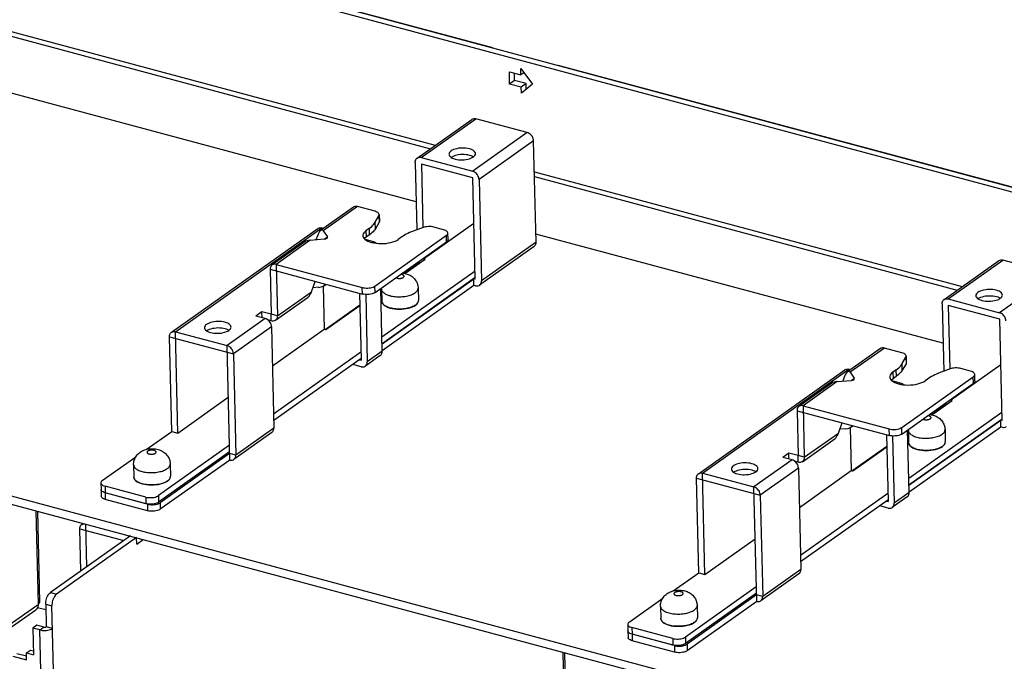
# Model space of a CAD drawing. Header units: millimetres. Extents: x 6 to 414, y 7 to 290.
# Tile 48 of 256: x 153 to 164, y 119 to 126. Entities that reach past the tile are written whole.
import ezdxf

# ---------------------------------------------------------------- set-up
doc = ezdxf.new("R2010")
doc.units = ezdxf.units.MM
doc.header["$LTSCALE"] = 23.1
doc.layers.get('0').update_dxf_attribs({"linetype": 'CONTINUOUS'})
doc.layers.add('00_COMPONENTS', color=7, linetype='CONTINUOUS')
doc.styles.get("Standard").update_dxf_attribs({"font": 'txt', "width": 0.6})
doc.dimstyles.get("Standard").update_dxf_attribs({"dimtxt": 2.5, "dimasz": 1.8, "dimexe": 0.05, "dimexo": 0.0625, "dimtad": 1, "dimzin": 0, "dimdsep": 46, "dimtxsty": 'Standard', "dimblk": '_FILLED', "dimblk1": '_FILLED', "dimblk2": '_FILLED', "dimcen": 0.09, "dimadec": 0, "dimazin": 0, "dimtol": 1, "dimtp": 0.01, "dimtm": 0.01, "dimtfac": 1, "dimtofl": 0, "dimtmove": 0, "dimatfit": 3, "dimldrblk": '_FILLED', "dimfxl": 0, "dimtolj": 1, "dimtzin": 0, "dimarcsym": 0})

# ---------------------------------------------------------------- blocks, each defined once
blk = doc.blocks.new('_FILLED')
at = {"color": 0, "linetype": 'ByBlock'}
blk.add_solid([(0, 0), (-1, 0.2222), (-1, -0.2222)], dxfattribs=at)

msp = doc.modelspace()

# ---------------------------------------------------------------- linework, layer by layer
at = {"color": 4, "linetype": 'Continuous'}
for p, q in [((158.306, 125.812), (153.266, 127.165)), ((164.061, 124.268), (159.021, 125.621))]:
    msp.add_line(p, q, dxfattribs=at)
at = {"color": 3, "linetype": 'Continuous'}
for p, q in [((153.005, 126.003), (157.678, 124.749)), ((157.479, 124.609), (158.076, 125.031)), ((157.524, 124.615), (158.12, 125.038)), ((158.683, 124.887), (158.12, 125.038)), ((158.683, 124.887), (158.087, 124.464)), ((158.752, 124.797), (158.156, 124.374)), ((158.778, 123.691), (158.752, 124.797)), ((157.458, 124.561), (157.476, 123.824)), ((157.524, 124.615), (158.087, 124.464)), ((158.76, 124.459), (163.433, 123.205)), ((158.156, 124.374), (158.182, 123.268)), ((156.784, 124.072), (156.426, 123.818)), ((156.828, 124.078), (156.455, 123.814)), ((157.02, 124.027), (156.828, 124.078)), ((157.022, 123.908), (157.063, 123.979)), ((154.796, 122.706), (156.395, 123.84)), ((154.841, 122.712), (156.44, 123.846)), ((156.458, 123.841), (156.44, 123.846)), ((156.455, 123.814), (156.499, 123.749)), ((156.958, 123.842), (156.921, 123.815)), ((157.545, 123.85), (157.418, 123.802)), ((157.769, 123.826), (157.662, 123.855)), ((142.281, 123.718), (165.3, 117.542)), ((156.253, 123.695), (155.895, 123.441)), ((156.313, 123.713), (155.94, 123.448)), ((156.313, 123.713), (156.464, 123.725)), ((156.39, 123.76), (156.374, 123.717)), ((156.469, 123.725), (156.499, 123.749)), ((157.003, 123.695), (156.914, 123.719)), ((157.003, 123.695), (156.989, 123.686)), ((157.019, 123.211), (157.799, 123.765)), ((157.311, 123.747), (157.273, 123.72)), ((158.778, 123.691), (158.182, 123.268)), ((158.757, 123.643), (158.161, 123.221)), ((163.234, 123.064), (163.83, 123.487)), ((163.279, 123.071), (163.875, 123.494)), ((164.438, 123.343), (163.875, 123.494)), ((155.874, 123.394), (155.886, 122.903)), ((155.94, 123.448), (156.88, 123.195)), ((158.114, 123.303), (157.096, 122.581)), ((164.438, 123.343), (163.841, 122.92)), ((157.098, 122.499), (157.082, 123.183)), ((157.098, 122.508), (158.1, 123.219)), ((158.116, 123.214), (158.1, 123.219)), ((156.918, 123.118), (156.935, 122.384)), ((163.279, 123.071), (163.841, 122.92)), ((155.785, 122.93), (155.719, 122.883)), ((155.886, 122.903), (155.785, 122.93)), ((163.213, 123.017), (163.231, 122.279)), ((155.82, 122.856), (155.404, 122.561)), ((155.82, 122.856), (155.719, 122.883)), ((154.841, 122.712), (155.404, 122.561)), ((155.889, 122.767), (155.473, 122.471)), ((155.889, 122.767), (155.915, 121.66)), ((154.8, 121.624), (154.775, 122.658)), ((157.098, 122.499), (156.935, 122.384)), ((162.539, 122.528), (162.181, 122.274)), ((162.583, 122.534), (162.21, 122.269)), ((162.775, 122.483), (162.583, 122.534)), ((155.473, 122.471), (155.499, 121.365)), ((156.868, 122.419), (155.913, 121.742)), ((157.077, 122.452), (156.914, 122.336)), ((162.777, 122.364), (162.817, 122.435)), ((156.87, 122.33), (156.778, 122.355)), ((160.551, 121.161), (162.15, 122.296)), ((160.596, 121.168), (162.195, 122.302)), ((162.213, 122.297), (162.195, 122.302)), ((162.21, 122.269), (162.253, 122.205)), ((162.713, 122.297), (162.675, 122.271)), ((163.3, 122.306), (163.173, 122.258)), ((163.524, 122.282), (163.417, 122.31)), ((162.067, 122.168), (161.694, 121.904)), ((162.067, 122.168), (162.219, 122.18)), ((162.144, 122.216), (162.129, 122.173)), ((162.224, 122.181), (162.253, 122.205)), ((162.757, 122.151), (162.668, 122.175)), ((162.773, 121.667), (163.554, 122.221)), ((163.065, 122.203), (163.028, 122.176)), ((162.008, 122.151), (161.65, 121.897)), ((162.757, 122.151), (162.744, 122.141)), ((161.629, 121.85), (161.64, 121.359)), ((161.694, 121.904), (162.635, 121.651)), ((163.869, 121.759), (162.851, 121.036)), ((155.915, 121.66), (155.499, 121.365)), ((162.853, 120.955), (162.836, 121.639)), ((162.852, 120.964), (163.854, 121.675)), ((163.871, 121.67), (163.854, 121.675)), ((155.894, 121.613), (155.478, 121.318)), ((162.673, 121.574), (162.69, 120.839)), ((155.431, 121.4), (154.656, 120.85)), ((155.433, 121.311), (154.675, 120.773)), ((161.575, 121.312), (161.158, 121.017)), ((161.54, 121.386), (161.474, 121.339)), ((161.575, 121.312), (161.474, 121.339)), ((161.64, 121.359), (161.54, 121.386)), ((161.644, 121.222), (161.227, 120.927)), ((161.644, 121.222), (161.67, 120.116)), ((160.555, 120.08), (160.53, 121.114)), ((160.596, 121.168), (161.158, 121.017)), ((154.027, 120.988), (154.027, 120.99)), ((154.518, 120.834), (154.073, 120.954)), ((154.536, 120.757), (154.074, 120.881)), ((161.227, 120.927), (161.254, 119.821)), ((162.622, 120.874), (161.668, 120.198)), ((162.832, 120.908), (162.669, 120.792)), ((162.853, 120.955), (162.69, 120.839)), ((154.532, 120.831), (154.518, 120.834)), ((154.546, 120.829), (154.532, 120.831)), ((162.624, 120.786), (162.532, 120.811)), ((153.317, 120.757), (153.341, 119.735)), ((153.333, 120.753), (153.357, 119.76)), ((153.806, 120.099), (153.795, 120.56)), ((153.816, 120.607), (153.832, 120.619)), ((154.415, 120.465), (153.542, 119.846)), ((154.417, 120.393), (154.415, 120.462)), ((154.417, 120.393), (154.487, 120.443)), ((161.649, 120.069), (161.233, 119.773)), ((161.67, 120.116), (161.254, 119.821)), ((161.186, 119.856), (160.411, 119.306)), ((153.023, 119.51), (153.341, 119.735)), ((153.618, 114.307), (153.49, 119.718)), ((161.188, 119.767), (160.429, 119.229)), ((153.024, 119.47), (153.315, 119.676)), ((153.358, 119.455), (153.284, 119.475)), ((153.284, 119.475), (153.291, 119.184)), ((153.478, 114.38), (153.358, 119.455)), ((159.782, 119.444), (159.782, 119.446)), ((160.273, 119.29), (159.827, 119.409)), ((160.291, 119.213), (159.829, 119.337)), ((160.287, 119.287), (160.273, 119.29)), ((160.301, 119.285), (160.287, 119.287)), ((153.064, 119.169), (153.215, 119.129)), ((153.213, 119.205), (153.291, 119.184)), ((153.215, 119.129), (153.213, 119.205)), ((159.071, 119.213), (159.095, 118.191)), ((159.088, 119.208), (159.111, 118.216))]:
    msp.add_line(p, q, dxfattribs=at)
at = {"color": 7, "linetype": 'Continuous'}
for p, q in [((153.007, 125.95), (157.624, 124.711)), ((157.469, 124.13), (153.021, 125.323)), ((158.089, 124.392), (157.526, 124.543)), ((157.526, 124.543), (157.542, 123.849)), ((158.094, 124.62), (158.084, 124.626)), ((158.115, 123.286), (158.089, 124.392)), ((158.761, 124.406), (163.378, 123.167)), ((157.066, 123.991), (157.067, 123.919)), ((157.024, 123.837), (157.022, 123.908)), ((157.064, 123.908), (157.024, 123.837)), ((157.063, 123.979), (157.064, 123.908)), ((157.55, 123.509), (158.1, 123.899)), ((142.279, 123.808), (165.298, 117.631)), ((156.921, 123.815), (156.922, 123.743)), ((156.96, 123.77), (156.958, 123.842)), ((157.817, 123.718), (157.815, 123.79)), ((163.223, 122.586), (158.776, 123.779)), ((156.96, 123.77), (156.922, 123.743)), ((157.02, 123.14), (157.801, 123.693)), ((157.801, 123.693), (157.799, 123.765)), ((157.338, 123.351), (157.505, 123.47)), ((157.347, 123.349), (157.567, 123.505)), ((157.55, 123.515), (157.55, 123.509)), ((157.55, 123.509), (157.567, 123.505)), ((155.874, 123.394), (156.882, 123.124)), ((155.94, 123.448), (155.953, 122.885)), ((158.113, 123.374), (157.094, 122.652)), ((156.326, 123.149), (156.367, 123.262)), ((157.096, 122.58), (158.098, 123.29)), ((158.115, 123.286), (158.098, 123.29)), ((158.1, 123.219), (158.098, 123.29)), ((155.953, 122.885), (156.326, 123.149)), ((156.403, 123.197), (156.342, 123.192)), ((156.455, 123.209), (156.466, 122.74)), ((156.463, 123.214), (156.486, 123.23)), ((156.851, 123.132), (156.868, 122.402)), ((156.882, 123.124), (156.88, 123.195)), ((157.02, 123.14), (157.019, 123.211)), ((157.082, 123.169), (157.091, 123.175)), ((157.082, 123.161), (157.091, 123.167)), ((157.091, 123.178), (157.091, 123.19)), ((157.091, 123.178), (157.091, 123.174)), ((157.091, 123.178), (157.094, 123.044)), ((157.491, 123.187), (157.494, 123.053)), ((155.932, 122.837), (156.29, 123.091)), ((157.095, 123.037), (157.094, 123.044)), ((157.475, 123.014), (157.484, 123.025)), ((157.483, 123.023), (157.488, 123.031)), ((157.484, 123.025), (157.49, 123.036)), ((157.493, 123.045), (157.494, 123.053)), ((163.848, 123.076), (163.838, 123.082)), ((155.786, 122.865), (155.785, 122.93)), ((156.474, 122.738), (156.854, 123.007)), ((156.483, 122.736), (156.854, 122.999)), ((157.446, 122.993), (157.462, 123.003)), ((157.462, 123.003), (157.452, 122.997)), ((157.462, 123.003), (157.475, 123.014)), ((157.462, 123.003), (157.47, 123.01)), ((163.843, 122.848), (163.28, 122.999)), ((163.28, 122.999), (163.297, 122.304)), ((155.887, 122.831), (155.849, 122.841)), ((155.953, 122.885), (155.886, 122.903)), ((155.887, 122.831), (155.886, 122.903)), ((163.869, 121.742), (163.843, 122.848)), ((154.867, 121.606), (154.841, 122.712)), ((155.423, 122.727), (155.413, 122.732)), ((155.899, 122.338), (156.466, 122.74)), ((156.466, 122.74), (156.483, 122.736)), ((154.775, 122.658), (155.473, 122.471)), ((155.433, 121.311), (155.404, 122.561)), ((156.866, 122.49), (155.912, 121.813)), ((156.85, 122.406), (156.868, 122.402)), ((162.817, 122.435), (162.819, 122.363)), ((162.82, 122.447), (162.822, 122.375)), ((162.675, 122.271), (162.677, 122.199)), ((162.714, 122.226), (162.713, 122.297)), ((162.778, 122.292), (162.777, 122.364)), ((162.819, 122.363), (162.778, 122.292)), ((163.305, 121.965), (163.855, 122.355)), ((162.714, 122.226), (162.677, 122.199)), ((163.556, 122.149), (163.554, 122.221)), ((163.571, 122.174), (163.57, 122.246)), ((162.775, 121.595), (163.556, 122.149)), ((154.867, 121.606), (155.417, 121.997)), ((163.102, 121.805), (163.322, 121.961)), ((163.305, 121.971), (163.305, 121.965)), ((163.305, 121.965), (163.322, 121.961)), ((161.629, 121.85), (162.637, 121.58)), ((161.694, 121.904), (161.708, 121.341)), ((163.092, 121.807), (163.26, 121.925)), ((163.867, 121.83), (162.849, 121.108)), ((162.851, 121.035), (163.853, 121.746)), ((163.869, 121.742), (163.853, 121.746)), ((163.854, 121.675), (163.853, 121.746)), ((154.52, 121.426), (154.8, 121.624)), ((154.8, 121.624), (154.867, 121.606)), ((162.081, 121.605), (162.122, 121.718)), ((162.158, 121.653), (162.096, 121.648)), ((162.21, 121.665), (162.221, 121.196)), ((162.218, 121.67), (162.24, 121.686)), ((162.637, 121.58), (162.635, 121.651)), ((162.775, 121.595), (162.773, 121.667)), ((162.837, 121.625), (162.845, 121.631)), ((162.845, 121.634), (162.845, 121.645)), ((162.845, 121.634), (162.846, 121.63)), ((162.845, 121.634), (162.848, 121.499)), ((163.245, 121.643), (163.248, 121.509)), ((161.687, 121.293), (162.045, 121.547)), ((161.708, 121.341), (162.081, 121.605)), ((162.605, 121.588), (162.623, 120.857)), ((162.837, 121.617), (162.846, 121.623)), ((155.43, 121.472), (154.654, 120.922)), ((162.229, 121.194), (162.608, 121.463)), ((162.238, 121.192), (162.609, 121.455)), ((162.849, 121.492), (162.848, 121.499)), ((163.201, 121.449), (163.216, 121.459)), ((163.216, 121.459), (163.207, 121.453)), ((163.216, 121.459), (163.229, 121.47)), ((163.216, 121.459), (163.225, 121.466)), ((163.229, 121.47), (163.239, 121.48)), ((163.238, 121.479), (163.243, 121.486)), ((163.239, 121.48), (163.245, 121.492)), ((163.248, 121.501), (163.248, 121.509)), ((154.041, 121.086), (154.407, 121.346)), ((155.432, 121.383), (154.673, 120.845)), ((155.499, 121.365), (155.432, 121.383)), ((161.541, 121.321), (161.54, 121.386)), ((161.708, 121.341), (161.64, 121.359)), ((161.642, 121.287), (161.64, 121.359)), ((154.383, 121.258), (154.386, 121.123)), ((154.783, 121.267), (154.786, 121.133)), ((161.642, 121.287), (161.604, 121.297)), ((161.654, 120.794), (162.221, 121.196)), ((162.221, 121.196), (162.238, 121.192)), ((154.387, 121.116), (154.386, 121.123)), ((154.754, 121.083), (154.767, 121.093)), ((154.754, 121.083), (154.763, 121.09)), ((154.767, 121.093), (154.777, 121.104)), ((154.776, 121.103), (154.78, 121.11)), ((154.777, 121.104), (154.783, 121.116)), ((154.786, 121.125), (154.786, 121.133)), ((160.53, 121.114), (161.227, 120.927)), ((160.622, 120.062), (160.596, 121.168)), ((161.178, 121.182), (161.168, 121.188)), ((154.025, 121.061), (154.027, 120.99)), ((154.027, 120.989), (154.029, 120.917)), ((154.516, 120.906), (154.071, 121.025)), ((154.071, 121.025), (154.073, 120.954)), ((154.739, 121.073), (154.754, 121.083)), ((154.754, 121.083), (154.745, 121.077)), ((161.188, 119.767), (161.158, 121.017)), ((154.535, 120.829), (154.073, 120.953)), ((154.073, 120.953), (154.074, 120.881)), ((154.516, 120.906), (154.518, 120.834)), ((154.654, 120.922), (154.656, 120.85)), ((162.621, 120.946), (161.666, 120.269)), ((154.535, 120.829), (154.536, 120.757)), ((154.652, 120.834), (154.663, 120.839)), ((154.663, 120.839), (154.673, 120.845)), ((154.673, 120.845), (154.675, 120.773)), ((162.605, 120.862), (162.623, 120.857)), ((153.795, 120.56), (154.275, 120.431)), ((153.872, 120.145), (153.861, 120.611)), ((154.348, 120.483), (153.475, 119.864)), ((160.622, 120.062), (161.172, 120.452)), ((160.275, 119.882), (160.555, 120.08)), ((160.555, 120.08), (160.622, 120.062)), ((161.184, 119.927), (160.409, 119.378)), ((153.475, 119.864), (153.542, 119.846)), ((159.796, 119.542), (160.162, 119.802)), ((161.186, 119.839), (160.428, 119.3)), ((161.254, 119.821), (161.186, 119.839)), ((153.423, 119.736), (153.49, 119.718)), ((153.423, 119.736), (153.429, 119.489)), ((160.138, 119.713), (160.141, 119.579)), ((160.538, 119.723), (160.541, 119.589)), ((160.54, 119.581), (160.541, 119.588)), ((153.328, 119.506), (153.284, 119.475)), ((153.401, 119.486), (153.328, 119.506)), ((153.358, 119.455), (153.401, 119.486)), ((153.496, 119.471), (153.429, 119.489)), ((159.78, 119.517), (159.782, 119.446)), ((160.271, 119.362), (159.826, 119.481)), ((159.826, 119.481), (159.827, 119.409)), ((160.142, 119.572), (160.141, 119.579)), ((160.493, 119.529), (160.509, 119.539)), ((160.509, 119.539), (160.499, 119.533)), ((160.509, 119.539), (160.522, 119.549)), ((160.509, 119.539), (160.517, 119.545)), ((160.522, 119.549), (160.531, 119.56)), ((160.531, 119.56), (160.538, 119.572)), ((160.531, 119.559), (160.535, 119.566)), ((159.782, 119.445), (159.783, 119.373)), ((160.289, 119.285), (159.827, 119.409)), ((159.827, 119.409), (159.829, 119.337)), ((160.409, 119.378), (160.411, 119.306)), ((160.271, 119.362), (160.273, 119.29)), ((160.289, 119.285), (160.291, 119.213)), ((160.407, 119.29), (160.418, 119.295)), ((160.418, 119.295), (160.428, 119.3)), ((160.428, 119.3), (160.429, 119.229)), ((153.107, 119.2), (153.214, 119.171)), ((153.213, 119.205), (153.257, 119.236)), ((153.257, 119.236), (153.29, 119.227))]:
    msp.add_line(p, q, dxfattribs=at)
at = {"color": 3, "linetype": 'Continuous'}
for points in [[(158.076, 125.031), (158.081, 125.035), (158.09, 125.038), (158.099, 125.04), (158.11, 125.04), (158.12, 125.038)], [(158.752, 124.797), (158.751, 124.809), (158.748, 124.82), (158.744, 124.832), (158.738, 124.843), (158.731, 124.853), (158.723, 124.862), (158.714, 124.871), (158.704, 124.878), (158.694, 124.883), (158.683, 124.887)], [(157.85, 124.686), (157.84, 124.678), (157.833, 124.669), (157.829, 124.66), (157.827, 124.65)], [(157.827, 124.65), (157.829, 124.642), (157.833, 124.633), (157.84, 124.624), (157.85, 124.616)], [(158.117, 124.657), (158.116, 124.665), (158.111, 124.674), (158.104, 124.683), (158.094, 124.691), (158.082, 124.698), (158.067, 124.704), (158.051, 124.709), (158.033, 124.713), (158.013, 124.716), (157.993, 124.718), (157.972, 124.718), (157.952, 124.717), (157.932, 124.715), (157.912, 124.711), (157.894, 124.706), (157.877, 124.701), (157.863, 124.694), (157.85, 124.686)], [(158.094, 124.621), (158.104, 124.629), (158.111, 124.638), (158.116, 124.647), (158.117, 124.657)], [(157.458, 124.561), (157.459, 124.572), (157.461, 124.583), (157.465, 124.592), (157.47, 124.6), (157.477, 124.607), (157.479, 124.609)], [(157.479, 124.609), (157.485, 124.612), (157.494, 124.615), (157.503, 124.617), (157.513, 124.617), (157.524, 124.615)], [(157.85, 124.616), (157.862, 124.609), (157.877, 124.603), (157.894, 124.598), (157.912, 124.594), (157.931, 124.591), (157.951, 124.589), (157.972, 124.589), (157.993, 124.59), (158.013, 124.592), (158.032, 124.596), (158.05, 124.601), (158.067, 124.607), (158.081, 124.613), (158.094, 124.621)], [(158.156, 124.374), (158.155, 124.386), (158.152, 124.397), (158.148, 124.409), (158.142, 124.42), (158.135, 124.43), (158.127, 124.44), (158.118, 124.448), (158.108, 124.455), (158.097, 124.46), (158.087, 124.464)], [(156.828, 124.078), (156.818, 124.08), (156.808, 124.08), (156.798, 124.079), (156.789, 124.075), (156.784, 124.072)], [(157.066, 123.991), (157.066, 123.993), (157.063, 124), (157.059, 124.006), (157.052, 124.013), (157.043, 124.018), (157.032, 124.023), (157.02, 124.027)], [(157.063, 123.979), (157.065, 123.986), (157.066, 123.991)], [(156.958, 123.842), (156.972, 123.852), (156.985, 123.863), (156.996, 123.874), (157.006, 123.885), (157.015, 123.896), (157.022, 123.908)], [(156.395, 123.84), (156.401, 123.843), (156.41, 123.846), (156.419, 123.848), (156.429, 123.848), (156.44, 123.846)], [(156.921, 123.815), (156.907, 123.804), (156.897, 123.793), (156.89, 123.781), (156.887, 123.768), (156.887, 123.763)], [(157.418, 123.802), (157.398, 123.794), (157.378, 123.785), (157.36, 123.776), (157.342, 123.767), (157.326, 123.757), (157.311, 123.747)], [(157.662, 123.855), (157.648, 123.858), (157.633, 123.86), (157.618, 123.861), (157.603, 123.861), (157.587, 123.859), (157.572, 123.857), (157.558, 123.854), (157.545, 123.85)], [(157.815, 123.79), (157.815, 123.792), (157.813, 123.799), (157.808, 123.805), (157.802, 123.811), (157.793, 123.817), (157.782, 123.822), (157.769, 123.826)], [(157.799, 123.765), (157.807, 123.771), (157.812, 123.778), (157.815, 123.785), (157.815, 123.79)], [(156.887, 123.763), (156.888, 123.756), (156.892, 123.744), (156.899, 123.733)], [(156.899, 123.733), (156.91, 123.722), (156.924, 123.711), (156.941, 123.702), (156.961, 123.694), (156.983, 123.687), (157.007, 123.682), (157.033, 123.678), (157.059, 123.675), (157.087, 123.674), (157.114, 123.675), (157.141, 123.677), (157.168, 123.681), (157.193, 123.686), (157.216, 123.693), (157.238, 123.701), (157.257, 123.71), (157.273, 123.72)], [(157.035, 123.677), (157.033, 123.679), (157.024, 123.686), (157.013, 123.691), (157.003, 123.695)], [(158.757, 123.643), (158.76, 123.645), (158.766, 123.652), (158.772, 123.66), (158.775, 123.669), (158.778, 123.68), (158.778, 123.691)], [(157.51, 123.464), (157.504, 123.471), (157.499, 123.479)], [(163.83, 123.487), (163.836, 123.491), (163.845, 123.494), (163.854, 123.496), (163.864, 123.496), (163.875, 123.494)], [(155.895, 123.441), (155.893, 123.44), (155.886, 123.433), (155.881, 123.425), (155.877, 123.415), (155.875, 123.405), (155.874, 123.394)], [(155.94, 123.448), (155.929, 123.45), (155.919, 123.45), (155.909, 123.448), (155.9, 123.445), (155.895, 123.441)], [(158.161, 123.221), (158.163, 123.222), (158.17, 123.229), (158.175, 123.237), (158.179, 123.247), (158.181, 123.257), (158.182, 123.268)], [(156.88, 123.195), (156.894, 123.192), (156.909, 123.19), (156.924, 123.189), (156.94, 123.189), (156.956, 123.191), (156.971, 123.193), (156.985, 123.196), (156.998, 123.2), (157.009, 123.205), (157.019, 123.211)], [(158.116, 123.214), (158.127, 123.212), (158.137, 123.212), (158.147, 123.214), (158.156, 123.217), (158.161, 123.221)], [(163.605, 123.142), (163.595, 123.134), (163.588, 123.125), (163.583, 123.116), (163.582, 123.106)], [(163.872, 123.113), (163.87, 123.121), (163.866, 123.13), (163.859, 123.139), (163.849, 123.147), (163.837, 123.154), (163.822, 123.16), (163.805, 123.165), (163.787, 123.169), (163.768, 123.172), (163.748, 123.174), (163.727, 123.174), (163.706, 123.173), (163.686, 123.171), (163.667, 123.167), (163.649, 123.162), (163.632, 123.156), (163.618, 123.15), (163.605, 123.142)], [(163.213, 123.017), (163.214, 123.028), (163.216, 123.038), (163.22, 123.048), (163.225, 123.056), (163.232, 123.063), (163.234, 123.064)], [(163.234, 123.064), (163.239, 123.068), (163.248, 123.071), (163.258, 123.073), (163.268, 123.073), (163.279, 123.071)], [(163.582, 123.106), (163.583, 123.098), (163.588, 123.089), (163.595, 123.08), (163.605, 123.072)], [(163.605, 123.072), (163.617, 123.065), (163.632, 123.059), (163.648, 123.054), (163.666, 123.05), (163.686, 123.047), (163.706, 123.045), (163.727, 123.045), (163.747, 123.046), (163.767, 123.048), (163.787, 123.052), (163.805, 123.057), (163.822, 123.062), (163.836, 123.069), (163.849, 123.077)], [(163.849, 123.077), (163.859, 123.085), (163.866, 123.094), (163.87, 123.103), (163.872, 123.113)], [(163.91, 122.83), (163.909, 122.842), (163.907, 122.853), (163.902, 122.865), (163.897, 122.876), (163.889, 122.886), (163.881, 122.895), (163.872, 122.904), (163.862, 122.911), (163.852, 122.916), (163.841, 122.92)], [(155.447, 122.763), (155.445, 122.771), (155.441, 122.78), (155.434, 122.789), (155.424, 122.797), (155.412, 122.804), (155.397, 122.81), (155.38, 122.815), (155.362, 122.82), (155.343, 122.822), (155.323, 122.824), (155.302, 122.824), (155.281, 122.823), (155.261, 122.821), (155.242, 122.817), (155.224, 122.813), (155.207, 122.807), (155.193, 122.8), (155.18, 122.792)], [(155.851, 122.84), (155.841, 122.847), (155.831, 122.852), (155.82, 122.856)], [(155.889, 122.767), (155.888, 122.778), (155.885, 122.79), (155.881, 122.801), (155.875, 122.812), (155.868, 122.822), (155.86, 122.832), (155.851, 122.84)], [(154.775, 122.658), (154.776, 122.67), (154.778, 122.68), (154.782, 122.689), (154.787, 122.697), (154.794, 122.704), (154.796, 122.706)], [(154.796, 122.706), (154.802, 122.709), (154.811, 122.712), (154.82, 122.714), (154.83, 122.714), (154.841, 122.712)], [(155.18, 122.792), (155.17, 122.784), (155.163, 122.775), (155.158, 122.766), (155.157, 122.756)], [(155.157, 122.756), (155.158, 122.748), (155.163, 122.739), (155.17, 122.73), (155.18, 122.723)], [(155.18, 122.723), (155.192, 122.715), (155.207, 122.709), (155.223, 122.704), (155.241, 122.7), (155.261, 122.697), (155.281, 122.695), (155.302, 122.695), (155.322, 122.696), (155.342, 122.698), (155.362, 122.702), (155.38, 122.707), (155.397, 122.713), (155.411, 122.719), (155.424, 122.727)], [(155.424, 122.727), (155.434, 122.735), (155.441, 122.744), (155.445, 122.753), (155.447, 122.763)], [(155.473, 122.471), (155.472, 122.483), (155.469, 122.494), (155.465, 122.506), (155.459, 122.517), (155.452, 122.527), (155.444, 122.537), (155.435, 122.545), (155.425, 122.552), (155.414, 122.557), (155.404, 122.561)], [(157.077, 122.452), (157.079, 122.454), (157.086, 122.46), (157.091, 122.468), (157.095, 122.478), (157.097, 122.488), (157.098, 122.499)], [(162.583, 122.534), (162.573, 122.536), (162.562, 122.536), (162.553, 122.534), (162.544, 122.531), (162.539, 122.528)], [(156.914, 122.336), (156.917, 122.338), (156.923, 122.345), (156.929, 122.353), (156.933, 122.362), (156.935, 122.372), (156.935, 122.384)], [(162.82, 122.447), (162.82, 122.449), (162.818, 122.456), (162.813, 122.462), (162.807, 122.468), (162.798, 122.474), (162.787, 122.479), (162.775, 122.483)], [(162.817, 122.435), (162.82, 122.442), (162.82, 122.447)], [(156.87, 122.33), (156.88, 122.328), (156.89, 122.328), (156.9, 122.33), (156.909, 122.333), (156.914, 122.336)], [(162.15, 122.296), (162.155, 122.299), (162.164, 122.302), (162.174, 122.304), (162.184, 122.304), (162.195, 122.302)], [(162.675, 122.271), (162.662, 122.26), (162.652, 122.248), (162.645, 122.236), (162.642, 122.224), (162.642, 122.219)], [(162.713, 122.297), (162.727, 122.308), (162.739, 122.319), (162.751, 122.33), (162.761, 122.341), (162.769, 122.352), (162.777, 122.364)], [(163.417, 122.31), (163.403, 122.313), (163.388, 122.315), (163.373, 122.316), (163.357, 122.316), (163.342, 122.315), (163.327, 122.313), (163.313, 122.31), (163.3, 122.306)], [(163.57, 122.246), (163.57, 122.247), (163.568, 122.254), (163.563, 122.261), (163.556, 122.267), (163.547, 122.273), (163.537, 122.278), (163.524, 122.282)], [(162.642, 122.219), (162.642, 122.212), (162.646, 122.2), (162.654, 122.188)], [(162.654, 122.188), (162.665, 122.177), (162.679, 122.167), (162.696, 122.158), (162.716, 122.15), (162.738, 122.143), (162.762, 122.137), (162.787, 122.133), (162.814, 122.131), (162.841, 122.13), (162.869, 122.131), (162.896, 122.133), (162.922, 122.137), (162.948, 122.142), (162.971, 122.149), (162.993, 122.157), (163.012, 122.166), (163.028, 122.176)], [(163.173, 122.258), (163.152, 122.25), (163.133, 122.241), (163.114, 122.232), (163.097, 122.223), (163.081, 122.213), (163.065, 122.203)], [(163.554, 122.221), (163.561, 122.227), (163.566, 122.234), (163.569, 122.241), (163.57, 122.246)], [(162.79, 122.133), (162.788, 122.135), (162.778, 122.142), (162.768, 122.147), (162.757, 122.151)], [(161.65, 121.897), (161.647, 121.895), (161.641, 121.889), (161.635, 121.881), (161.631, 121.871), (161.629, 121.861), (161.629, 121.85)], [(161.694, 121.904), (161.684, 121.906), (161.674, 121.906), (161.664, 121.904), (161.655, 121.901), (161.65, 121.897)], [(163.265, 121.92), (163.258, 121.927), (163.253, 121.935)], [(155.894, 121.613), (155.897, 121.615), (155.903, 121.621), (155.909, 121.63), (155.912, 121.639), (155.915, 121.649), (155.915, 121.66)], [(162.635, 121.651), (162.649, 121.648), (162.664, 121.646), (162.679, 121.645), (162.695, 121.645), (162.71, 121.646), (162.725, 121.649), (162.74, 121.652), (162.752, 121.656), (162.764, 121.661), (162.773, 121.667)], [(163.871, 121.67), (163.882, 121.668), (163.892, 121.668), (163.901, 121.67), (163.91, 121.673), (163.916, 121.676)], [(155.433, 121.311), (155.444, 121.309), (155.454, 121.309), (155.464, 121.311), (155.473, 121.314), (155.478, 121.318)], [(155.478, 121.318), (155.48, 121.32), (155.487, 121.326), (155.492, 121.334), (155.496, 121.344), (155.498, 121.354), (155.499, 121.365)], [(161.605, 121.296), (161.596, 121.303), (161.585, 121.308), (161.575, 121.312)], [(160.935, 121.248), (160.925, 121.24), (160.918, 121.231), (160.913, 121.222), (160.912, 121.212)], [(160.912, 121.212), (160.913, 121.204), (160.917, 121.195), (160.925, 121.186), (160.934, 121.178)], [(161.202, 121.219), (161.2, 121.227), (161.196, 121.236), (161.188, 121.245), (161.179, 121.253), (161.166, 121.26), (161.152, 121.266), (161.135, 121.271), (161.117, 121.275), (161.098, 121.278), (161.077, 121.28), (161.057, 121.28), (161.036, 121.279), (161.016, 121.277), (160.997, 121.273), (160.978, 121.268), (160.962, 121.263), (160.947, 121.256), (160.935, 121.248)], [(161.178, 121.183), (161.188, 121.191), (161.196, 121.2), (161.2, 121.209), (161.202, 121.219)], [(161.644, 121.222), (161.643, 121.234), (161.64, 121.245), (161.636, 121.257), (161.63, 121.268), (161.623, 121.278), (161.615, 121.288), (161.605, 121.296)], [(160.53, 121.114), (160.531, 121.125), (160.533, 121.135), (160.537, 121.145), (160.542, 121.153), (160.549, 121.16), (160.551, 121.161)], [(160.551, 121.161), (160.556, 121.165), (160.565, 121.168), (160.575, 121.17), (160.585, 121.17), (160.596, 121.168)], [(160.934, 121.178), (160.947, 121.171), (160.961, 121.165), (160.978, 121.16), (160.996, 121.156), (161.015, 121.153), (161.036, 121.151), (161.056, 121.151), (161.077, 121.152), (161.097, 121.154), (161.117, 121.158), (161.135, 121.163), (161.151, 121.168), (161.166, 121.175), (161.178, 121.183)], [(154.073, 120.954), (154.06, 120.958), (154.049, 120.963), (154.04, 120.968), (154.034, 120.974), (154.029, 120.981), (154.027, 120.988)], [(161.227, 120.927), (161.226, 120.939), (161.224, 120.95), (161.219, 120.962), (161.214, 120.973), (161.206, 120.983), (161.198, 120.993), (161.189, 121.001), (161.179, 121.008), (161.169, 121.013), (161.158, 121.017)], [(154.074, 120.881), (154.062, 120.885), (154.051, 120.89), (154.042, 120.896), (154.035, 120.902), (154.031, 120.908), (154.029, 120.915), (154.029, 120.917)], [(162.832, 120.908), (162.834, 120.909), (162.841, 120.916), (162.846, 120.924), (162.85, 120.933), (162.852, 120.944), (162.853, 120.955)], [(154.675, 120.773), (154.665, 120.767), (154.654, 120.762), (154.641, 120.758), (154.627, 120.755), (154.612, 120.753), (154.596, 120.751), (154.58, 120.751), (154.565, 120.752), (154.55, 120.754), (154.536, 120.757)], [(154.656, 120.85), (154.646, 120.844), (154.635, 120.839), (154.622, 120.835), (154.608, 120.832), (154.593, 120.83), (154.578, 120.828), (154.562, 120.828), (154.546, 120.829)], [(162.624, 120.786), (162.635, 120.784), (162.645, 120.784), (162.655, 120.785), (162.664, 120.789), (162.669, 120.792)], [(162.669, 120.792), (162.671, 120.794), (162.678, 120.801), (162.683, 120.809), (162.687, 120.818), (162.689, 120.828), (162.69, 120.839)], [(153.795, 120.56), (153.796, 120.571), (153.798, 120.581), (153.802, 120.591), (153.807, 120.599), (153.813, 120.606), (153.816, 120.607)], [(153.816, 120.607), (153.821, 120.611), (153.83, 120.614), (153.84, 120.616), (153.843, 120.616)], [(161.649, 120.069), (161.651, 120.071), (161.658, 120.077), (161.663, 120.085), (161.667, 120.095), (161.669, 120.105), (161.67, 120.116)], [(153.542, 119.846), (153.534, 119.839), (153.526, 119.83), (153.518, 119.819), (153.511, 119.806), (153.505, 119.793), (153.499, 119.778), (153.495, 119.763), (153.492, 119.748), (153.491, 119.733), (153.49, 119.718)], [(161.233, 119.773), (161.235, 119.775), (161.242, 119.782), (161.247, 119.79), (161.251, 119.799), (161.253, 119.81), (161.254, 119.821)], [(153.337, 119.709), (153.333, 119.697), (153.326, 119.687), (153.318, 119.679), (153.315, 119.676)], [(153.341, 119.735), (153.34, 119.722), (153.337, 119.709)], [(153.357, 119.76), (153.356, 119.755), (153.353, 119.748), (153.348, 119.742), (153.341, 119.735)], [(161.188, 119.767), (161.199, 119.765), (161.209, 119.765), (161.218, 119.767), (161.227, 119.77), (161.233, 119.773)], [(153.358, 119.455), (153.372, 119.452), (153.386, 119.45), (153.402, 119.449), (153.418, 119.449), (153.433, 119.45), (153.448, 119.453), (153.462, 119.456), (153.475, 119.46), (153.486, 119.465), (153.496, 119.471)], [(159.827, 119.409), (159.815, 119.414), (159.804, 119.418), (159.795, 119.424), (159.788, 119.43), (159.784, 119.437), (159.782, 119.444)], [(159.829, 119.337), (159.816, 119.341), (159.806, 119.346), (159.797, 119.351), (159.79, 119.358), (159.785, 119.364), (159.783, 119.371), (159.783, 119.373)], [(160.411, 119.306), (160.401, 119.3), (160.39, 119.295), (160.377, 119.291), (160.363, 119.288), (160.348, 119.285), (160.332, 119.284), (160.317, 119.284), (160.301, 119.285)], [(160.429, 119.229), (160.42, 119.223), (160.408, 119.218), (160.395, 119.214), (160.381, 119.211), (160.366, 119.208), (160.351, 119.207), (160.335, 119.207), (160.32, 119.208), (160.305, 119.21), (160.291, 119.213)]]:
    msp.add_lwpolyline(points, dxfattribs=at)
at = {"color": 7, "linetype": 'Continuous'}
for points in [[(158.084, 124.626), (158.069, 124.633), (158.052, 124.638), (158.034, 124.642), (158.015, 124.645), (157.995, 124.646), (157.974, 124.647), (157.954, 124.646), (157.933, 124.643), (157.914, 124.64), (157.896, 124.635), (157.879, 124.629), (157.865, 124.622), (157.852, 124.615)], [(157.067, 123.919), (157.067, 123.915), (157.064, 123.908)], [(157.024, 123.837), (157.016, 123.825), (157.008, 123.813), (156.998, 123.802), (156.986, 123.791), (156.974, 123.78), (156.96, 123.77)], [(156.922, 123.743), (156.909, 123.732), (156.904, 123.727)], [(157.817, 123.718), (157.816, 123.713), (157.814, 123.706), (157.808, 123.7), (157.801, 123.693)], [(157.321, 123.353), (157.331, 123.352), (157.345, 123.349)], [(157.345, 123.349), (157.358, 123.346), (157.37, 123.342), (157.382, 123.338), (157.393, 123.333), (157.404, 123.328), (157.414, 123.321), (157.424, 123.314), (157.433, 123.307), (157.443, 123.298), (157.451, 123.289), (157.459, 123.279), (157.466, 123.269), (157.472, 123.259), (157.477, 123.248), (157.482, 123.236), (157.485, 123.225), (157.488, 123.213), (157.49, 123.2), (157.491, 123.187)], [(157.249, 123.302), (157.252, 123.301), (157.256, 123.299), (157.26, 123.298), (157.265, 123.296), (157.27, 123.296)], [(157.27, 123.296), (157.276, 123.295), (157.281, 123.295), (157.287, 123.295), (157.292, 123.295), (157.298, 123.295), (157.303, 123.296), (157.309, 123.297), (157.313, 123.298), (157.318, 123.3), (157.322, 123.302), (157.326, 123.303), (157.329, 123.306)], [(157.327, 123.331), (157.323, 123.333), (157.319, 123.335), (157.314, 123.336), (157.31, 123.337), (157.304, 123.338), (157.301, 123.339)], [(157.329, 123.306), (157.332, 123.308), (157.334, 123.31), (157.336, 123.313), (157.337, 123.315), (157.337, 123.318), (157.337, 123.32), (157.336, 123.322), (157.335, 123.325), (157.333, 123.327), (157.33, 123.329), (157.327, 123.331)], [(157.02, 123.14), (157.011, 123.134), (156.999, 123.129), (156.987, 123.125), (156.972, 123.121), (156.957, 123.119), (156.942, 123.118), (156.926, 123.118), (156.911, 123.119), (156.896, 123.121), (156.882, 123.124)], [(157.091, 123.174), (157.092, 123.167), (157.095, 123.16), (157.099, 123.153), (157.104, 123.147), (157.11, 123.141), (157.118, 123.135), (157.126, 123.129), (157.136, 123.123), (157.146, 123.118), (157.157, 123.114), (157.169, 123.109), (157.182, 123.106), (157.196, 123.102), (157.21, 123.1), (157.224, 123.097), (157.239, 123.096), (157.255, 123.094), (157.27, 123.094), (157.286, 123.093), (157.302, 123.094), (157.317, 123.095), (157.333, 123.096), (157.348, 123.098), (157.363, 123.101), (157.377, 123.104), (157.391, 123.107), (157.404, 123.111), (157.417, 123.116), (157.429, 123.121), (157.44, 123.126), (157.45, 123.132), (157.459, 123.137)], [(157.459, 123.137), (157.467, 123.144), (157.473, 123.15), (157.479, 123.157), (157.484, 123.163), (157.487, 123.17), (157.489, 123.177), (157.49, 123.184), (157.491, 123.187)], [(157.094, 123.044), (157.094, 123.037), (157.098, 123.026), (157.105, 123.015)], [(157.147, 122.985), (157.137, 122.99), (157.127, 122.996), (157.118, 123.002), (157.111, 123.009), (157.105, 123.015), (157.1, 123.022), (157.097, 123.029), (157.095, 123.037)], [(157.47, 123.01), (157.477, 123.016), (157.483, 123.023)], [(157.488, 123.031), (157.491, 123.038), (157.493, 123.045)], [(157.49, 123.036), (157.493, 123.048), (157.494, 123.053)], [(163.838, 123.082), (163.824, 123.088), (163.807, 123.094), (163.789, 123.098), (163.77, 123.1), (163.749, 123.102), (163.729, 123.102), (163.708, 123.101), (163.688, 123.099), (163.669, 123.095), (163.65, 123.091), (163.634, 123.085), (163.619, 123.078), (163.607, 123.07)], [(157.105, 123.015), (157.116, 123.004), (157.129, 122.995), (157.146, 122.986)], [(157.146, 122.986), (157.164, 122.978), (157.185, 122.971)], [(157.172, 122.975), (157.159, 122.98), (157.147, 122.985)], [(157.452, 122.997), (157.442, 122.991), (157.43, 122.986), (157.417, 122.981), (157.404, 122.976), (157.39, 122.972), (157.375, 122.968), (157.36, 122.965), (157.344, 122.963), (157.328, 122.961), (157.311, 122.96), (157.295, 122.959), (157.278, 122.959), (157.262, 122.96), (157.246, 122.961), (157.23, 122.963), (157.214, 122.965), (157.2, 122.968), (157.185, 122.971), (157.172, 122.975)], [(157.185, 122.971), (157.208, 122.966), (157.233, 122.962), (157.258, 122.96), (157.284, 122.959), (157.31, 122.96), (157.336, 122.962), (157.361, 122.966)], [(157.361, 122.966), (157.385, 122.971), (157.407, 122.977), (157.428, 122.985), (157.446, 122.993)], [(155.932, 122.837), (155.927, 122.834), (155.918, 122.831), (155.908, 122.829), (155.898, 122.829), (155.887, 122.831)], [(155.953, 122.885), (155.952, 122.874), (155.95, 122.863), (155.946, 122.854), (155.941, 122.846), (155.934, 122.839), (155.932, 122.837)], [(155.413, 122.732), (155.399, 122.739), (155.382, 122.744), (155.364, 122.748), (155.345, 122.751), (155.324, 122.752), (155.304, 122.753), (155.283, 122.752), (155.263, 122.749), (155.244, 122.746), (155.225, 122.741), (155.209, 122.735), (155.194, 122.728), (155.182, 122.721)], [(162.778, 122.292), (162.771, 122.281), (162.762, 122.269), (162.752, 122.258), (162.741, 122.247), (162.728, 122.236), (162.714, 122.226)], [(162.822, 122.375), (162.822, 122.37), (162.819, 122.363)], [(162.677, 122.199), (162.664, 122.188), (162.659, 122.183)], [(163.571, 122.174), (163.571, 122.169), (163.568, 122.162), (163.563, 122.155), (163.556, 122.149)], [(163.004, 121.758), (163.006, 121.756), (163.01, 121.755), (163.015, 121.753), (163.02, 121.752), (163.025, 121.751)], [(163.025, 121.751), (163.03, 121.751), (163.036, 121.75), (163.041, 121.75), (163.047, 121.751), (163.053, 121.751), (163.058, 121.752), (163.063, 121.753), (163.068, 121.754), (163.073, 121.756), (163.077, 121.757), (163.081, 121.759), (163.084, 121.761)], [(163.082, 121.787), (163.078, 121.789), (163.074, 121.79), (163.069, 121.792), (163.064, 121.793), (163.059, 121.794), (163.055, 121.794)], [(163.076, 121.809), (163.085, 121.808), (163.099, 121.805)], [(163.084, 121.761), (163.087, 121.764), (163.089, 121.766), (163.091, 121.768), (163.092, 121.771), (163.092, 121.773), (163.092, 121.776), (163.091, 121.778), (163.089, 121.781), (163.087, 121.783), (163.085, 121.785), (163.082, 121.787)], [(163.099, 121.805), (163.113, 121.802), (163.125, 121.798), (163.137, 121.794), (163.148, 121.789), (163.158, 121.784), (163.169, 121.777), (163.179, 121.77), (163.188, 121.763), (163.197, 121.754), (163.206, 121.745), (163.214, 121.735), (163.22, 121.725), (163.226, 121.715), (163.232, 121.704), (163.236, 121.692), (163.24, 121.681), (163.242, 121.669), (163.244, 121.656), (163.245, 121.643)], [(162.846, 121.63), (162.847, 121.623), (162.85, 121.616), (162.854, 121.609), (162.859, 121.603), (162.865, 121.596), (162.872, 121.59), (162.881, 121.585), (162.89, 121.579), (162.901, 121.574), (162.912, 121.569), (162.924, 121.565), (162.937, 121.561), (162.95, 121.558), (162.964, 121.555), (162.979, 121.553), (162.994, 121.551), (163.009, 121.55), (163.025, 121.549), (163.041, 121.549), (163.056, 121.55), (163.072, 121.551), (163.087, 121.552), (163.103, 121.554), (163.117, 121.557), (163.132, 121.56), (163.146, 121.563), (163.159, 121.567), (163.172, 121.572), (163.183, 121.577), (163.194, 121.582), (163.204, 121.587), (163.213, 121.593)], [(163.213, 121.593), (163.221, 121.599), (163.228, 121.606), (163.234, 121.612), (163.239, 121.619), (163.242, 121.626), (163.244, 121.633), (163.245, 121.64), (163.245, 121.643)], [(162.775, 121.595), (162.765, 121.59), (162.754, 121.585), (162.741, 121.58), (162.727, 121.577), (162.712, 121.575), (162.697, 121.574), (162.681, 121.573), (162.665, 121.574), (162.651, 121.576), (162.637, 121.58)], [(154.454, 121.396), (154.465, 121.403), (154.477, 121.41), (154.489, 121.415), (154.502, 121.421), (154.516, 121.425)], [(154.516, 121.425), (154.531, 121.429), (154.546, 121.432), (154.562, 121.434), (154.577, 121.435), (154.593, 121.435), (154.608, 121.434), (154.623, 121.432), (154.637, 121.429), (154.651, 121.426), (154.663, 121.422), (154.674, 121.418), (154.686, 121.413), (154.696, 121.407), (154.707, 121.401), (154.717, 121.394), (154.726, 121.387), (154.735, 121.378), (154.744, 121.369), (154.752, 121.359), (154.758, 121.349), (154.764, 121.339), (154.77, 121.328), (154.774, 121.316), (154.778, 121.305), (154.78, 121.293), (154.782, 121.28), (154.783, 121.267)], [(154.622, 121.385), (154.625, 121.388), (154.627, 121.39), (154.629, 121.392), (154.63, 121.395), (154.63, 121.397), (154.63, 121.4), (154.629, 121.402), (154.627, 121.405), (154.625, 121.407), (154.623, 121.409), (154.619, 121.411), (154.616, 121.413), (154.612, 121.414), (154.607, 121.416), (154.602, 121.417), (154.597, 121.418), (154.592, 121.418), (154.586, 121.419), (154.581, 121.419), (154.575, 121.419), (154.569, 121.418), (154.564, 121.417), (154.559, 121.416), (154.554, 121.415), (154.549, 121.414), (154.545, 121.412), (154.541, 121.41), (154.538, 121.408)], [(162.848, 121.499), (162.849, 121.493), (162.853, 121.482), (162.86, 121.471)], [(162.902, 121.441), (162.891, 121.446), (162.882, 121.452), (162.873, 121.458), (162.866, 121.464), (162.86, 121.471), (162.855, 121.478), (162.851, 121.485), (162.849, 121.492)], [(162.86, 121.471), (162.871, 121.46), (162.884, 121.45), (162.9, 121.441)], [(162.9, 121.441), (162.919, 121.434), (162.94, 121.427)], [(162.927, 121.431), (162.914, 121.436), (162.902, 121.441)], [(163.207, 121.453), (163.196, 121.447), (163.185, 121.442), (163.172, 121.436), (163.159, 121.432), (163.145, 121.428), (163.13, 121.424), (163.114, 121.421), (163.099, 121.419), (163.082, 121.417), (163.066, 121.416), (163.05, 121.415), (163.033, 121.415), (163.017, 121.416), (163, 121.417), (162.985, 121.418), (162.969, 121.421), (162.954, 121.424), (162.94, 121.427), (162.927, 121.431)], [(162.94, 121.427), (162.963, 121.422), (162.987, 121.418), (163.013, 121.416), (163.039, 121.415), (163.065, 121.416), (163.091, 121.418), (163.116, 121.422)], [(163.116, 121.422), (163.14, 121.427), (163.162, 121.433), (163.183, 121.441), (163.201, 121.449)], [(163.225, 121.466), (163.232, 121.472), (163.238, 121.479)], [(163.243, 121.486), (163.246, 121.494), (163.248, 121.501)], [(163.245, 121.492), (163.248, 121.503), (163.248, 121.509)], [(154.383, 121.258), (154.383, 121.271), (154.385, 121.284), (154.387, 121.297), (154.391, 121.309), (154.395, 121.322), (154.401, 121.334), (154.407, 121.346)], [(154.407, 121.346), (154.415, 121.357), (154.423, 121.368), (154.433, 121.378), (154.443, 121.387), (154.454, 121.396)], [(154.538, 121.408), (154.535, 121.406), (154.533, 121.403), (154.531, 121.401), (154.53, 121.398), (154.53, 121.396), (154.53, 121.393), (154.531, 121.391), (154.533, 121.389), (154.535, 121.386), (154.537, 121.384), (154.541, 121.382), (154.544, 121.38), (154.548, 121.379), (154.553, 121.377), (154.558, 121.376), (154.563, 121.375), (154.568, 121.375), (154.574, 121.374), (154.579, 121.374), (154.585, 121.375), (154.591, 121.375), (154.596, 121.376), (154.601, 121.377), (154.606, 121.378), (154.611, 121.38), (154.615, 121.381), (154.619, 121.383), (154.622, 121.385)], [(161.708, 121.341), (161.707, 121.329), (161.705, 121.319), (161.701, 121.31), (161.696, 121.302), (161.689, 121.295), (161.687, 121.293)], [(154.383, 121.258), (154.384, 121.254), (154.385, 121.247), (154.388, 121.24), (154.392, 121.233), (154.397, 121.227), (154.403, 121.22), (154.41, 121.214), (154.419, 121.209), (154.428, 121.203), (154.439, 121.198), (154.45, 121.193), (154.462, 121.189), (154.475, 121.185), (154.488, 121.182), (154.502, 121.179), (154.517, 121.177), (154.532, 121.175), (154.547, 121.174), (154.563, 121.173), (154.579, 121.173), (154.594, 121.174), (154.61, 121.175), (154.625, 121.176), (154.641, 121.178), (154.655, 121.181), (154.67, 121.184), (154.684, 121.187), (154.697, 121.191), (154.709, 121.196), (154.721, 121.201), (154.732, 121.206), (154.742, 121.211), (154.751, 121.217)], [(154.751, 121.217), (154.759, 121.223), (154.766, 121.23), (154.772, 121.236), (154.776, 121.243), (154.78, 121.25), (154.782, 121.257), (154.783, 121.264), (154.783, 121.267)], [(161.168, 121.188), (161.153, 121.194), (161.137, 121.2), (161.119, 121.204), (161.099, 121.207), (161.079, 121.208), (161.058, 121.208), (161.038, 121.207), (161.018, 121.205), (160.998, 121.202), (160.98, 121.197), (160.964, 121.191), (160.949, 121.184), (160.936, 121.177)], [(161.687, 121.293), (161.681, 121.29), (161.672, 121.287), (161.663, 121.285), (161.653, 121.285), (161.642, 121.287)], [(154.041, 121.086), (154.034, 121.08), (154.028, 121.073), (154.026, 121.066), (154.025, 121.061)], [(154.386, 121.123), (154.387, 121.117), (154.391, 121.106), (154.398, 121.095)], [(154.44, 121.065), (154.429, 121.07), (154.42, 121.076), (154.411, 121.082), (154.404, 121.088), (154.398, 121.095), (154.393, 121.102), (154.389, 121.109), (154.387, 121.116)], [(154.398, 121.095), (154.408, 121.084), (154.422, 121.074), (154.438, 121.065)], [(154.763, 121.09), (154.77, 121.096), (154.776, 121.103)], [(154.78, 121.11), (154.784, 121.118), (154.786, 121.125)], [(154.783, 121.116), (154.786, 121.127), (154.786, 121.133)], [(154.025, 121.061), (154.025, 121.059), (154.027, 121.052), (154.032, 121.046), (154.039, 121.04), (154.048, 121.034), (154.058, 121.029), (154.071, 121.025)], [(154.073, 120.953), (154.06, 120.957), (154.049, 120.962), (154.04, 120.967), (154.034, 120.973), (154.029, 120.98), (154.027, 120.987), (154.027, 120.989)], [(154.438, 121.065), (154.457, 121.058), (154.478, 121.051)], [(154.464, 121.055), (154.452, 121.06), (154.44, 121.065)], [(154.745, 121.077), (154.734, 121.071), (154.723, 121.065), (154.71, 121.06), (154.697, 121.056), (154.683, 121.052), (154.668, 121.048), (154.652, 121.045), (154.637, 121.043), (154.62, 121.041), (154.604, 121.04), (154.588, 121.039), (154.571, 121.039), (154.555, 121.04), (154.538, 121.041), (154.523, 121.042), (154.507, 121.045), (154.492, 121.048), (154.478, 121.051), (154.464, 121.055)], [(154.478, 121.051), (154.501, 121.046), (154.525, 121.042), (154.551, 121.04), (154.576, 121.039), (154.603, 121.04), (154.629, 121.042), (154.654, 121.045)], [(154.654, 121.045), (154.678, 121.051), (154.7, 121.057), (154.721, 121.065), (154.739, 121.073)], [(154.516, 120.906), (154.53, 120.903), (154.545, 120.901), (154.56, 120.9), (154.576, 120.9), (154.591, 120.901), (154.606, 120.903), (154.621, 120.907), (154.634, 120.911), (154.645, 120.916), (154.654, 120.922)], [(154.535, 120.829), (154.549, 120.826), (154.563, 120.824), (154.579, 120.823), (154.594, 120.823), (154.61, 120.824), (154.625, 120.826), (154.639, 120.83), (154.652, 120.834)], [(153.423, 119.736), (153.423, 119.751), (153.425, 119.766), (153.428, 119.781), (153.432, 119.796), (153.437, 119.811), (153.444, 119.824), (153.451, 119.837), (153.458, 119.848), (153.467, 119.857), (153.475, 119.864)], [(160.138, 119.713), (160.138, 119.726), (160.139, 119.739), (160.142, 119.752), (160.145, 119.765), (160.15, 119.778), (160.155, 119.79), (160.162, 119.802)], [(160.162, 119.802), (160.169, 119.813), (160.178, 119.824), (160.188, 119.834), (160.198, 119.843), (160.209, 119.852)], [(160.209, 119.852), (160.22, 119.859), (160.231, 119.865), (160.244, 119.871), (160.257, 119.877), (160.271, 119.881)], [(160.271, 119.881), (160.285, 119.885), (160.301, 119.887), (160.316, 119.889), (160.332, 119.89), (160.347, 119.89), (160.363, 119.889), (160.378, 119.888), (160.392, 119.885), (160.405, 119.882), (160.418, 119.878), (160.429, 119.874), (160.44, 119.869), (160.451, 119.863), (160.461, 119.857), (160.471, 119.85), (160.481, 119.842), (160.49, 119.834), (160.499, 119.824), (160.506, 119.815), (160.513, 119.805), (160.519, 119.795), (160.524, 119.784), (160.529, 119.772), (160.532, 119.76), (160.535, 119.749), (160.537, 119.736), (160.538, 119.723)], [(160.293, 119.864), (160.29, 119.861), (160.288, 119.859), (160.286, 119.857), (160.285, 119.854), (160.285, 119.852), (160.285, 119.849), (160.286, 119.847), (160.287, 119.844), (160.289, 119.842), (160.292, 119.84), (160.295, 119.838), (160.299, 119.836), (160.303, 119.835), (160.308, 119.833), (160.312, 119.832), (160.318, 119.831), (160.323, 119.831), (160.328, 119.83), (160.334, 119.83), (160.34, 119.83), (160.345, 119.831), (160.351, 119.832), (160.356, 119.833), (160.361, 119.834), (160.365, 119.835), (160.37, 119.837), (160.373, 119.839), (160.377, 119.841)], [(160.377, 119.841), (160.379, 119.843), (160.382, 119.846), (160.383, 119.848), (160.384, 119.851), (160.385, 119.853), (160.384, 119.856), (160.384, 119.858), (160.382, 119.86), (160.38, 119.863), (160.377, 119.865), (160.374, 119.867), (160.37, 119.869), (160.366, 119.87), (160.362, 119.872), (160.357, 119.873), (160.352, 119.874), (160.346, 119.874), (160.341, 119.875), (160.335, 119.875), (160.33, 119.874), (160.324, 119.874), (160.319, 119.873), (160.314, 119.872), (160.309, 119.871), (160.304, 119.869), (160.3, 119.868), (160.296, 119.866), (160.293, 119.864)], [(160.138, 119.713), (160.138, 119.709), (160.14, 119.703), (160.142, 119.696), (160.146, 119.689), (160.151, 119.682), (160.158, 119.676), (160.165, 119.67), (160.173, 119.664), (160.183, 119.659), (160.193, 119.654), (160.204, 119.649), (160.217, 119.645), (160.229, 119.641), (160.243, 119.638), (160.257, 119.635), (160.272, 119.633), (160.287, 119.631), (160.302, 119.63), (160.318, 119.629), (160.333, 119.629), (160.349, 119.629), (160.365, 119.63), (160.38, 119.632), (160.395, 119.634), (160.41, 119.636), (160.424, 119.64), (160.438, 119.643), (160.452, 119.647), (160.464, 119.652), (160.476, 119.656), (160.487, 119.662), (160.497, 119.667), (160.506, 119.673)], [(160.506, 119.673), (160.514, 119.679), (160.521, 119.686), (160.527, 119.692), (160.531, 119.699), (160.535, 119.706), (160.537, 119.713), (160.538, 119.72), (160.538, 119.723)], [(160.535, 119.566), (160.538, 119.573), (160.54, 119.581)], [(160.538, 119.572), (160.541, 119.583), (160.541, 119.589)], [(153.401, 119.486), (153.404, 119.485), (153.407, 119.485), (153.41, 119.485), (153.413, 119.485), (153.416, 119.485), (153.419, 119.485), (153.422, 119.486), (153.425, 119.487), (153.427, 119.488), (153.429, 119.489)], [(159.796, 119.542), (159.788, 119.536), (159.783, 119.529), (159.78, 119.522), (159.78, 119.517)], [(159.78, 119.517), (159.78, 119.515), (159.782, 119.508), (159.787, 119.502), (159.793, 119.496), (159.802, 119.49), (159.813, 119.485), (159.826, 119.481)], [(160.141, 119.579), (160.142, 119.573), (160.146, 119.561), (160.153, 119.55)], [(160.195, 119.52), (160.184, 119.526), (160.174, 119.532), (160.166, 119.538), (160.158, 119.544), (160.152, 119.551), (160.147, 119.558), (160.144, 119.565), (160.142, 119.572)], [(160.153, 119.55), (160.163, 119.54), (160.177, 119.53), (160.193, 119.521)], [(160.193, 119.521), (160.212, 119.514), (160.233, 119.507)], [(160.219, 119.511), (160.206, 119.515), (160.195, 119.52)], [(160.499, 119.533), (160.489, 119.527), (160.477, 119.521), (160.465, 119.516), (160.451, 119.512), (160.437, 119.508), (160.422, 119.504), (160.407, 119.501), (160.391, 119.499), (160.375, 119.497), (160.359, 119.496), (160.342, 119.495), (160.326, 119.495), (160.309, 119.495), (160.293, 119.497), (160.277, 119.498), (160.262, 119.501), (160.247, 119.504), (160.233, 119.507), (160.219, 119.511)], [(160.233, 119.507), (160.255, 119.502), (160.28, 119.498), (160.305, 119.496), (160.331, 119.495), (160.357, 119.495), (160.383, 119.498), (160.408, 119.501)], [(160.408, 119.501), (160.432, 119.506), (160.455, 119.513), (160.475, 119.52), (160.493, 119.529)], [(160.517, 119.545), (160.525, 119.552), (160.531, 119.559)], [(159.827, 119.409), (159.815, 119.413), (159.804, 119.417), (159.795, 119.423), (159.788, 119.429), (159.784, 119.436), (159.782, 119.443), (159.782, 119.445)], [(160.271, 119.362), (160.285, 119.359), (160.299, 119.357), (160.315, 119.356), (160.331, 119.356), (160.346, 119.357), (160.361, 119.359), (160.375, 119.363), (160.388, 119.367), (160.399, 119.372), (160.409, 119.378)], [(160.289, 119.285), (160.303, 119.282), (160.318, 119.28), (160.333, 119.279), (160.349, 119.279), (160.365, 119.28), (160.38, 119.282), (160.394, 119.286), (160.407, 119.29)]]:
    msp.add_lwpolyline(points, dxfattribs=at)
at = {"color": 3, "linetype": 'Continuous'}
for centre, major_axis, ratio, start_param, end_param in [((156.42, 123.715), (0.023, 0.107), 0.375013, -0.344273, 1.226524), ((156.352, 123.667), (0.111, -0.01), 0.404008, 1.961988, 2.695968), ((156.436, 123.749), (0.0652, -0.0075), 0.364945, 5.208132, 6.586454), ((162.174, 122.171), (0.023, 0.107), 0.375013, -0.344273, 1.226524), ((162.106, 122.123), (0.111, -0.01), 0.404008, 1.961988, 2.695968), ((162.19, 122.205), (0.0652, -0.0075), 0.364945, 5.208132, 6.586454)]:
    msp.add_ellipse(centre, major_axis=major_axis, ratio=ratio, start_param=start_param, end_param=end_param, dxfattribs=at)
at = {"color": 7, "linetype": 'Continuous'}
for centre, major_axis, ratio, start_param, end_param in [((156.296, 123.194), (0.023, 0.107), 0.375013, -2.751929, -1.915069), ((156.364, 123.242), (0.111, -0.01), 0.404008, 5.103581, 6.289594), ((162.119, 121.698), (0.111, -0.01), 0.404008, 5.103581, 6.289594), ((162.051, 121.65), (0.023, 0.107), 0.375013, -2.751929, -1.915069)]:
    msp.add_ellipse(centre, major_axis=major_axis, ratio=ratio, start_param=start_param, end_param=end_param, dxfattribs=at)
at = {"layer": '00_COMPONENTS', "color": 3, "linetype": 'Continuous'}
for p, q in [((141.315, 130.372), (175.339, 121.242)), ((158.544, 125.456), (158.543, 125.537)), ((158.67, 125.422), (158.544, 125.456)), ((158.672, 125.355), (158.67, 125.422))]:
    msp.add_line(p, q, dxfattribs=at)
at = {"layer": '00_COMPONENTS', "color": 7, "linetype": 'Continuous'}
for p, q in [((141.261, 130.333), (175.285, 121.203)), ((158.487, 125.552), (158.613, 125.518)), ((158.49, 125.417), (158.487, 125.552)), ((158.611, 125.585), (158.741, 125.417)), ((158.613, 125.518), (158.611, 125.585)), ((158.644, 125.539), (158.613, 125.518)), ((158.544, 125.456), (158.49, 125.417)), ((158.616, 125.383), (158.49, 125.417)), ((158.67, 125.422), (158.616, 125.383)), ((158.741, 125.417), (158.618, 125.316)), ((158.618, 125.316), (158.616, 125.383)), ((153.332, 119.702), (153.424, 119.677))]:
    msp.add_line(p, q, dxfattribs=at)

# ---------------------------------------------------------------- leaders
at = {"color": 2, "linetype": 'Continuous'}
msp.add_leader([(154.344, 130.132), (209.995, 117.414)], dimstyle='Standard', override={"dimtad": 0}, dxfattribs=at)

doc.saveas('drawing.dxf')
